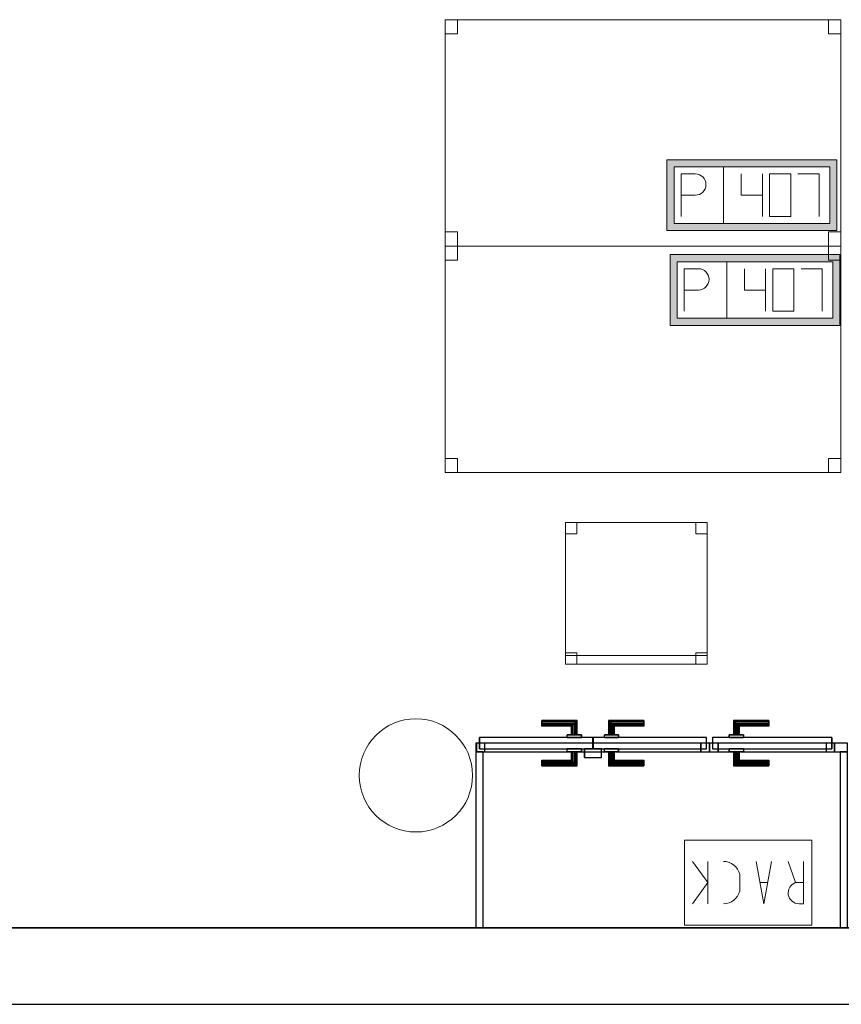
# Model space of a CAD drawing. Header units: metres. Extents: x 397.7 to 427.5, y 12.7 to 28.4.
# Tile 14 of 126: x 404.4 to 407.3, y 12.8 to 16.3. Entities that reach past the tile are written whole.
import ezdxf

# ---------------------------------------------------------------- set-up
doc = ezdxf.new("R2010")
doc.units = ezdxf.units.M
doc.layers.add('01_CARPINTERIA', color=5, linetype='Continuous', lineweight=25, true_color=0x0000ff)
doc.layers.add('01_SUELOS', color=7, linetype='Continuous', lineweight=25, true_color=0x007f00)
for name, color, linetype, lineweight in [('02_MOBILIARIO', 7, 'Continuous', 18), ('A-COLS-____-MCUT', 7, 'Continuous', 18), ('A-COLS-____-OTLN', 7, 'Continuous', 18), ('A-DETL-____-MBND', 7, 'Continuous', 18), ('A-DETL-GENF-OTLN', 7, 'Continuous', 18), ('A-GENM-____-OTLN', 7, 'Continuous', 18), ('A-WALL-____-MCUT', 7, 'Continuous', 25), ('A-WALL-____-OTLN', 7, 'Continuous', 25)]:
    doc.layers.add(name, color=color, linetype=linetype, lineweight=lineweight)

# ---------------------------------------------------------------- blocks, each defined once
blk = doc.blocks.new('Family - Mur P5-151247-08_TEL_P5')
at = {"layer": 'A-WALL-____-MCUT', "color": 253, "true_color": 0xaaaaaa}
for p, q in [((25.4725, 0.27), (0.0535, 0.27)), ((0, 0), (25.4166, 0))]:
    blk.add_line(p, q, dxfattribs=at)
at = {"layer": 'A-WALL-____-OTLN', "color": 253, "true_color": 0xaaaaaa}
for p, q in [((25.4725, 0.27), (0.0535, 0.27)), ((0, 0), (25.4166, 0))]:
    blk.add_line(p, q, dxfattribs=at)
at = {"layer": 'A-WALL-____-OTLN', "color": 253, "lineweight": 18, "true_color": 0xaaaaaa}
blk.add_line((0, 0), (25.4166, 0), dxfattribs=at)
blk = doc.blocks.new('Family - LONDR55-XX_ZZ-ARQ-CAA-M3D-Londres55-151267-08_TEL_P5')
at = {"layer": '01_CARPINTERIA', "color": 161, "true_color": 0xaaaaff}
for p, q in [((0.2308, 0.1087), (0.2308, 0.11)), ((0.2308, 0.11), (0.2308, 0.1087)), ((0.3558, 0.11), (0.2308, 0.11)), ((0.2308, 0.105), (0.2308, 0.1087)), ((0.2308, 0.1087), (0.2308, 0.105)), ((0.3545, 0.1087), (0.2308, 0.1087)), ((0.3545, 0.1087), (0.2308, 0.1087)), ((0.2308, 0.1), (0.2308, 0.105)), ((0.2308, 0.105), (0.2308, 0.1)), ((0.3508, 0.105), (0.2308, 0.105)), ((0.3508, 0.105), (0.2308, 0.105)), ((0.3508, 0.105), (0.3458, 0.1)), ((0.3458, 0.1), (0.3508, 0.105)), ((0.3545, 0.1087), (0.3508, 0.105)), ((0.3508, 0.105), (0.3545, 0.1087)), ((0.3508, 0.06), (0.3508, 0.105)), ((0.3508, 0.06), (0.3508, 0.105)), ((0.3558, 0.11), (0.3545, 0.1087)), ((0.3545, 0.1087), (0.3558, 0.11)), ((0.3545, 0.06), (0.3545, 0.1087)), ((0.3545, 0.06), (0.3545, 0.1087)), ((0.3558, 0.06), (0.3558, 0.11)), ((0.4682, 0.1087), (0.4668, 0.11)), ((0.4668, 0.11), (0.4668, 0.06)), ((0.4668, 0.11), (0.4682, 0.1087)), ((0.5918, 0.11), (0.4668, 0.11)), ((0.4718, 0.105), (0.4682, 0.1087)), ((0.4682, 0.1087), (0.4682, 0.06)), ((0.4682, 0.1087), (0.4682, 0.06)), ((0.4682, 0.1087), (0.4718, 0.105)), ((0.5918, 0.1087), (0.4682, 0.1087)), ((0.5918, 0.1087), (0.4682, 0.1087)), ((0.4768, 0.1), (0.4718, 0.105)), ((0.4718, 0.105), (0.4718, 0.06)), ((0.4718, 0.105), (0.4718, 0.06)), ((0.4718, 0.105), (0.4768, 0.1)), ((0.5918, 0.105), (0.4718, 0.105)), ((0.5918, 0.105), (0.4718, 0.105)), ((0.5918, 0.1087), (0.5918, 0.11)), ((0.5918, 0.11), (0.5918, 0.1087)), ((0.5918, 0.105), (0.5918, 0.1087)), ((0.5918, 0.1087), (0.5918, 0.105)), ((0.5918, 0.105), (0.5918, 0.1)), ((0.5918, 0.1), (0.5918, 0.105)), ((0.2308, 0.095), (0.2308, 0.1)), ((0.2308, 0.1), (0.2308, 0.095)), ((0.2308, 0.1), (0.3458, 0.1)), ((0.3458, 0.1), (0.2308, 0.1)), ((0.2308, 0.095), (0.2308, 0.0913)), ((0.2308, 0.0913), (0.2308, 0.095)), ((0.3408, 0.095), (0.2308, 0.095)), ((0.3408, 0.095), (0.2308, 0.095)), ((0.2308, 0.0913), (0.2308, 0.09)), ((0.2308, 0.09), (0.2308, 0.0913)), ((0.3372, 0.0913), (0.2308, 0.0913)), ((0.3372, 0.0913), (0.2308, 0.0913)), ((0.3358, 0.09), (0.2308, 0.09)), ((0.3358, 0.09), (0.3372, 0.0913)), ((0.3372, 0.0913), (0.3358, 0.09)), ((0.3358, 0.06), (0.3358, 0.09)), ((0.3372, 0.0913), (0.3408, 0.095)), ((0.3408, 0.095), (0.3372, 0.0913)), ((0.3372, 0.06), (0.3372, 0.0913)), ((0.3372, 0.06), (0.3372, 0.0913)), ((0.3408, 0.095), (0.3458, 0.1)), ((0.3458, 0.1), (0.3408, 0.095)), ((0.3408, 0.06), (0.3408, 0.095)), ((0.3408, 0.06), (0.3408, 0.095)), ((0.3458, 0.1), (0.3458, 0.06)), ((0.3458, 0.06), (0.3458, 0.1)), ((0.4768, 0.06), (0.4768, 0.1)), ((0.4768, 0.1), (0.4768, 0.06)), ((0.4768, 0.1), (0.4818, 0.095)), ((0.4818, 0.095), (0.4768, 0.1)), ((0.4768, 0.1), (0.5918, 0.1)), ((0.5918, 0.1), (0.4768, 0.1)), ((0.4818, 0.095), (0.4818, 0.06)), ((0.4818, 0.095), (0.4855, 0.0913)), ((0.4855, 0.0913), (0.4818, 0.095)), ((0.4818, 0.095), (0.4818, 0.06)), ((0.5918, 0.095), (0.4818, 0.095)), ((0.5918, 0.095), (0.4818, 0.095)), ((0.4855, 0.0913), (0.4855, 0.06)), ((0.4855, 0.0913), (0.4868, 0.09)), ((0.4868, 0.09), (0.4855, 0.0913)), ((0.4855, 0.0913), (0.4855, 0.06)), ((0.5918, 0.0913), (0.4855, 0.0913)), ((0.5918, 0.0913), (0.4855, 0.0913)), ((0.4868, 0.09), (0.4868, 0.06)), ((0.5918, 0.09), (0.4868, 0.09)), ((0.5918, 0.1), (0.5918, 0.095)), ((0.5918, 0.095), (0.5918, 0.1)), ((0.5918, 0.095), (0.5918, 0.0913)), ((0.5918, 0.0913), (0.5918, 0.095)), ((0.5918, 0.0913), (0.5918, 0.09)), ((0.5918, 0.09), (0.5918, 0.0913)), ((0.4108, 0.05), (0.01, 0.05)), ((0.01, 0.05), (0.01, 0.01)), ((0.4108, 0.05), (0.01, 0.05)), ((0.01, 0.01), (0.01, 0.05)), ((0.3708, 0.06), (0.3208, 0.06)), ((0.3208, 0.06), (0.3708, 0.06)), ((0.3208, 0.05), (0.3208, 0.06)), ((0.3208, 0.05), (0.3208, 0.06)), ((0.3708, 0.05), (0.3208, 0.05)), ((0.3208, 0.05), (0.3708, 0.05)), ((0.3372, 0.06), (0.3358, 0.06)), ((0.3358, 0.06), (0.3372, 0.06)), ((0.3408, 0.06), (0.3372, 0.06)), ((0.3372, 0.06), (0.3408, 0.06)), ((0.3458, 0.06), (0.3408, 0.06)), ((0.3408, 0.06), (0.3458, 0.06)), ((0.3508, 0.06), (0.3458, 0.06)), ((0.3458, 0.06), (0.3508, 0.06)), ((0.3508, 0.06), (0.3545, 0.06)), ((0.3545, 0.06), (0.3508, 0.06)), ((0.3545, 0.06), (0.3558, 0.06)), ((0.3558, 0.06), (0.3545, 0.06)), ((0.3708, 0.05), (0.3708, 0.06)), ((0.3708, 0.06), (0.3708, 0.05)), ((0.4108, 0.01), (0.4108, 0.05)), ((0.4108, 0.01), (0.4108, 0.05)), ((0.8127, 0.05), (0.4118, 0.05)), ((0.4118, 0.05), (0.4118, 0.01)), ((0.8127, 0.05), (0.4118, 0.05)), ((0.4118, 0.01), (0.4118, 0.05)), ((0.5018, 0.06), (0.4518, 0.06)), ((0.4518, 0.06), (0.5018, 0.06)), ((0.4518, 0.05), (0.4518, 0.06)), ((0.4518, 0.05), (0.4518, 0.06)), ((0.5018, 0.05), (0.4518, 0.05)), ((0.4518, 0.05), (0.5018, 0.05)), ((0.4682, 0.06), (0.4668, 0.06)), ((0.4668, 0.06), (0.4682, 0.06)), ((0.4718, 0.06), (0.4682, 0.06)), ((0.4682, 0.06), (0.4718, 0.06)), ((0.4768, 0.06), (0.4718, 0.06)), ((0.4718, 0.06), (0.4768, 0.06)), ((0.4818, 0.06), (0.4768, 0.06)), ((0.4768, 0.06), (0.4818, 0.06)), ((0.4818, 0.06), (0.4855, 0.06)), ((0.4855, 0.06), (0.4818, 0.06)), ((0.4855, 0.06), (0.4868, 0.06)), ((0.4868, 0.06), (0.4855, 0.06)), ((0.5018, 0.05), (0.5018, 0.06)), ((0.5018, 0.06), (0.5018, 0.05)), ((0.8127, 0.01), (0.8127, 0.05)), ((0.8127, 0.01), (0.8127, 0.05)), ((0.03, 0.03), (0, 0.03)), ((0, 0.03), (0, 0)), ((0.03, 0.03), (0, 0.03)), ((0, 0), (0, 0.03)), ((0, 0), (0.03, 0)), ((0, 0), (0.03, 0)), ((0.01, 0.01), (0.4108, 0.01)), ((0.01, 0.01), (0.4108, 0.01)), ((0.03, 0), (0.03, 0.03)), ((0.03, 0), (0.03, 0.03)), ((0.3208, 0.01), (0.3708, 0.01)), ((0.3708, 0.01), (0.3208, 0.01)), ((0.3208, 0), (0.3208, 0.01)), ((0.3208, 0), (0.3208, 0.01)), ((0.3208, 0), (0.3708, 0)), ((0.3708, 0), (0.3208, 0)), ((0.3372, 0), (0.3358, 0)), ((0.3358, 0), (0.3372, 0)), ((0.3358, -0.03), (0.3358, 0)), ((0.3408, 0), (0.3372, 0)), ((0.3372, 0), (0.3408, 0)), ((0.3372, -0.0313), (0.3372, 0)), ((0.3372, -0.0313), (0.3372, 0)), ((0.3408, 0), (0.3458, 0)), ((0.3458, 0), (0.3408, 0)), ((0.3408, -0.035), (0.3408, 0)), ((0.3458, 0), (0.3508, 0)), ((0.3508, 0), (0.3458, 0)), ((0.3458, 0), (0.3458, -0.04)), ((0.3458, -0.04), (0.3458, 0)), ((0.3508, 0), (0.3545, 0)), ((0.3545, 0), (0.3508, 0)), ((0.3508, -0.045), (0.3508, 0)), ((0.3545, 0), (0.3558, 0)), ((0.3558, 0), (0.3545, 0)), ((0.3545, -0.0487), (0.3545, 0)), ((0.3708, 0), (0.3708, 0.01)), ((0.3708, 0.01), (0.3708, 0)), ((0.4418, 0.01), (0.3818, 0.01)), ((0.3818, 0.01), (0.3818, -0.02)), ((0.4418, 0.01), (0.3818, 0.01)), ((0.3818, -0.02), (0.3818, 0.01)), ((0.4118, 0.01), (0.8127, 0.01)), ((0.4118, 0.01), (0.8127, 0.01)), ((0.4418, -0.02), (0.4418, 0.01)), ((0.4418, -0.02), (0.4418, 0.01)), ((0.4518, 0.01), (0.5018, 0.01)), ((0.5018, 0.01), (0.4518, 0.01)), ((0.4518, 0), (0.4518, 0.01)), ((0.4518, 0), (0.4518, 0.01)), ((0.4518, 0), (0.5018, 0)), ((0.5018, 0), (0.4518, 0)), ((0.4682, 0), (0.4668, 0)), ((0.4668, 0), (0.4682, 0)), ((0.4668, 0), (0.4668, -0.05)), ((0.4718, 0), (0.4682, 0)), ((0.4682, 0), (0.4718, 0)), ((0.4682, 0), (0.4682, -0.0487)), ((0.4718, 0), (0.4768, 0)), ((0.4768, 0), (0.4718, 0)), ((0.4718, 0), (0.4718, -0.045)), ((0.4768, 0), (0.4818, 0)), ((0.4818, 0), (0.4768, 0)), ((0.4768, -0.04), (0.4768, 0)), ((0.4768, 0), (0.4768, -0.04)), ((0.4818, 0), (0.4855, 0)), ((0.4855, 0), (0.4818, 0)), ((0.4855, 0), (0.4868, 0)), ((0.4868, 0), (0.4855, 0)), ((0.4855, 0), (0.4855, -0.0313)), ((0.5018, 0), (0.5018, 0.01)), ((0.5018, 0.01), (0.5018, 0)), ((0.8227, 0.03), (0.7927, 0.03)), ((0.7927, 0.03), (0.7927, 0)), ((0.8227, 0.03), (0.7927, 0.03)), ((0.7927, 0), (0.7927, 0.03)), ((0.7927, 0), (0.8227, 0)), ((0.7927, 0), (0.8227, 0)), ((0.8227, 0), (0.8227, 0.03)), ((0.8227, 0), (0.8227, 0.03)), ((0.2308, -0.0313), (0.2308, -0.03)), ((0.2308, -0.03), (0.2308, -0.0313)), ((0.2308, -0.03), (0.3358, -0.03)), ((0.2308, -0.035), (0.2308, -0.0313)), ((0.2308, -0.0313), (0.2308, -0.035)), ((0.2308, -0.0313), (0.3372, -0.0313)), ((0.2308, -0.0313), (0.3372, -0.0313)), ((0.3372, -0.0313), (0.3358, -0.03)), ((0.3358, -0.03), (0.3372, -0.0313)), ((0.3408, -0.035), (0.3372, -0.0313)), ((0.3372, -0.0313), (0.3408, -0.035)), ((0.3408, -0.035), (0.3408, 0)), ((0.3508, -0.045), (0.3508, 0)), ((0.3545, -0.0487), (0.3545, 0)), ((0.3558, -0.05), (0.3558, 0)), ((0.3818, -0.02), (0.4418, -0.02)), ((0.3818, -0.02), (0.4418, -0.02)), ((0.4682, 0), (0.4682, -0.0487)), ((0.4718, 0), (0.4718, -0.045)), ((0.4818, 0), (0.4818, -0.035)), ((0.4818, 0), (0.4818, -0.035)), ((0.4855, -0.0313), (0.4818, -0.035)), ((0.4818, -0.035), (0.4855, -0.0313)), ((0.4855, 0), (0.4855, -0.0313)), ((0.4868, -0.03), (0.4855, -0.0313)), ((0.4855, -0.0313), (0.4868, -0.03)), ((0.4855, -0.0313), (0.5918, -0.0313)), ((0.4855, -0.0313), (0.5918, -0.0313)), ((0.4868, 0), (0.4868, -0.03)), ((0.4868, -0.03), (0.5918, -0.03)), ((0.5918, -0.0313), (0.5918, -0.03)), ((0.5918, -0.03), (0.5918, -0.0313)), ((0.5918, -0.035), (0.5918, -0.0313)), ((0.5918, -0.0313), (0.5918, -0.035)), ((0.2308, -0.04), (0.2308, -0.035)), ((0.2308, -0.035), (0.2308, -0.04)), ((0.2308, -0.035), (0.3408, -0.035)), ((0.2308, -0.035), (0.3408, -0.035)), ((0.2308, -0.045), (0.2308, -0.04)), ((0.2308, -0.04), (0.2308, -0.045)), ((0.3458, -0.04), (0.2308, -0.04)), ((0.2308, -0.04), (0.3458, -0.04)), ((0.2308, -0.045), (0.2308, -0.0487)), ((0.2308, -0.0487), (0.2308, -0.045)), ((0.2308, -0.045), (0.3508, -0.045)), ((0.2308, -0.045), (0.3508, -0.045)), ((0.2308, -0.0487), (0.2308, -0.05)), ((0.2308, -0.05), (0.2308, -0.0487)), ((0.2308, -0.0487), (0.3545, -0.0487)), ((0.2308, -0.0487), (0.3545, -0.0487)), ((0.2308, -0.05), (0.3558, -0.05)), ((0.3458, -0.04), (0.3408, -0.035)), ((0.3408, -0.035), (0.3458, -0.04)), ((0.3458, -0.04), (0.3508, -0.045)), ((0.3508, -0.045), (0.3458, -0.04)), ((0.3508, -0.045), (0.3545, -0.0487)), ((0.3545, -0.0487), (0.3508, -0.045)), ((0.3545, -0.0487), (0.3558, -0.05)), ((0.3558, -0.05), (0.3545, -0.0487)), ((0.4668, -0.05), (0.4682, -0.0487)), ((0.4682, -0.0487), (0.4668, -0.05)), ((0.4668, -0.05), (0.5918, -0.05)), ((0.4682, -0.0487), (0.4718, -0.045)), ((0.4718, -0.045), (0.4682, -0.0487)), ((0.4682, -0.0487), (0.5918, -0.0487)), ((0.4682, -0.0487), (0.5918, -0.0487)), ((0.4718, -0.045), (0.4768, -0.04)), ((0.4768, -0.04), (0.4718, -0.045)), ((0.4718, -0.045), (0.5918, -0.045)), ((0.4718, -0.045), (0.5918, -0.045)), ((0.4818, -0.035), (0.4768, -0.04)), ((0.4768, -0.04), (0.4818, -0.035)), ((0.5918, -0.04), (0.4768, -0.04)), ((0.4768, -0.04), (0.5918, -0.04)), ((0.4818, -0.035), (0.5918, -0.035)), ((0.4818, -0.035), (0.5918, -0.035)), ((0.5918, -0.035), (0.5918, -0.04)), ((0.5918, -0.04), (0.5918, -0.035)), ((0.5918, -0.04), (0.5918, -0.045)), ((0.5918, -0.045), (0.5918, -0.04)), ((0.5918, -0.045), (0.5918, -0.0487)), ((0.5918, -0.0487), (0.5918, -0.045)), ((0.5918, -0.0487), (0.5918, -0.05)), ((0.5918, -0.05), (0.5918, -0.0487))]:
    blk.add_line(p, q, dxfattribs=at)
blk = doc.blocks.new('Family - Porta PA-151268-08_TEL_P5')
blk.add_blockref('Family - LONDR55-XX_ZZ-ARQ-CAA-M3D-Londres55-151267-08_TEL_P5', (0, 0))
blk = doc.blocks.new('Family - Evans PA-151382-08_TEL_P5')
at = {"layer": 'A-WALL-____-MCUT', "color": 253, "true_color": 0xaaaaaa}
for p, q in [((0.0453, 0.03), (0, 0.03)), ((0, 0.03), (0, 0)), ((0, 0), (0.0453, 0)), ((0.0453, 0), (0.0453, 0.03)), ((0.4872, 0.03), (0.4872, 0)), ((0.4878, 0.03), (0.4872, 0.03)), ((0.4872, 0), (0.4878, 0)), ((0.4878, 0), (0.4878, 0.03)), ((1.3105, 0.03), (1.3105, 0)), ((1.3123, 0.03), (1.3105, 0.03)), ((1.3105, 0), (1.3123, 0)), ((1.3123, 0), (1.3123, 0.03))]:
    blk.add_line(p, q, dxfattribs=at)
at = {"layer": 'A-WALL-____-OTLN', "color": 253, "true_color": 0xaaaaaa}
for p, q in [((1.3123, 0.03), (0, 0.03)), ((0, 0.03), (0, 0)), ((0, 0), (1.3123, 0)), ((0.0453, 0), (0.0453, 0.03)), ((0.4872, 0.03), (0.0453, 0.03)), ((0.0453, 0), (0.4872, 0)), ((0.4872, 0), (0.4872, 0.03)), ((0.4878, 0), (0.4878, 0.03)), ((1.3105, 0.03), (0.4878, 0.03)), ((0.4878, 0), (1.3105, 0)), ((1.3105, 0), (1.3105, 0.03)), ((1.3123, 0), (1.3123, 0.03))]:
    blk.add_line(p, q, dxfattribs=at)
at = {"layer": 'A-WALL-____-OTLN', "color": 253, "lineweight": 18, "true_color": 0xaaaaaa}
blk.add_line((0, 0), (1.3123, 0), dxfattribs=at)
blk = doc.blocks.new('Family - Vano de puerta PA-151384-08_TEL_P5')
at = {"layer": 'A-GENM-____-OTLN', "color": 253, "true_color": 0xaaaaaa}
for p, q in [((406.8738, 13.7631), (406.0511, 13.7631)), ((406.0511, 13.7631), (406.0511, 13.7331)), ((406.0511, 13.7631), (406.8738, 13.7631)), ((406.0511, 13.7331), (406.0511, 13.7631)), ((406.8738, 13.7331), (406.8738, 13.7631)), ((406.8738, 13.7331), (406.8738, 13.7631)), ((406.0511, 13.7331), (406.8738, 13.7331)), ((406.8738, 13.7331), (406.0511, 13.7331))]:
    blk.add_line(p, q, dxfattribs=at)
blk = doc.blocks.new('Family - Vano de puerta PA-151386-08_TEL_P5')
at = {"layer": 'A-GENM-____-OTLN', "color": 253, "true_color": 0xaaaaaa}
for p, q in [((407.3163, 13.7631), (406.8744, 13.7631)), ((406.8744, 13.7631), (406.8744, 13.7331)), ((406.8744, 13.7631), (407.3163, 13.7631)), ((406.8744, 13.7331), (406.8744, 13.7631)), ((407.3163, 13.7331), (407.3163, 13.7631)), ((407.3163, 13.7331), (407.3163, 13.7631)), ((406.8744, 13.7331), (407.3163, 13.7331)), ((407.3163, 13.7331), (406.8744, 13.7331))]:
    blk.add_line(p, q, dxfattribs=at)
blk = doc.blocks.new('Family - Cadira d_Oficina_P5-151408-08_TEL_P5')
at = {"layer": 'A-DETL-____-MBND', "color": 253, "true_color": 0xaaaaaa}
for p, q in [((0, 0), (0, 0.5)), ((0, 0.5), (0.5, 0.5)), ((0, 0.5), (0, 0)), ((0.5, 0.5), (0, 0.5)), ((0, 0.5), (0.04, 0.5)), ((0, 0.46), (0, 0.5)), ((0.04, 0.5), (0, 0.5)), ((0, 0.5), (0, 0.46)), ((0.04, 0.5), (0.04, 0.46)), ((0.04, 0.46), (0.04, 0.5)), ((0.46, 0.5), (0.5, 0.5)), ((0.46, 0.46), (0.46, 0.5)), ((0.5, 0.5), (0.46, 0.5)), ((0.46, 0.5), (0.46, 0.46)), ((0.5, 0.5), (0.5, 0.46)), ((0.5, 0.46), (0.5, 0.5)), ((0.5, 0.5), (0.5, 0)), ((0.5, 0), (0.5, 0.5)), ((0.04, 0.46), (0, 0.46)), ((0, 0.46), (0.04, 0.46)), ((0.5, 0.46), (0.46, 0.46)), ((0.46, 0.46), (0.5, 0.46)), ((0, 0.04), (0.04, 0.04)), ((0, 0), (0, 0.04)), ((0.04, 0.04), (0, 0.04)), ((0, 0.04), (0, 0)), ((0.04, 0.04), (0.04, 0)), ((0.04, 0), (0.04, 0.04)), ((0.46, 0.04), (0.5, 0.04)), ((0.46, 0), (0.46, 0.04)), ((0.5, 0.04), (0.46, 0.04)), ((0.46, 0.04), (0.46, 0)), ((0.5, 0.04), (0.5, 0)), ((0.5, 0), (0.5, 0.04)), ((0, 0.03), (0.5, 0.03)), ((0, 0), (0, 0.03)), ((0.5, 0.03), (0, 0.03)), ((0, 0.03), (0, 0)), ((0.04, 0), (0, 0)), ((0, 0), (0.04, 0)), ((0.5, 0), (0, 0)), ((0, 0), (0.5, 0)), ((0.5, 0), (0, 0)), ((0, 0), (0.5, 0)), ((0.46, 0), (0.5, 0)), ((0.5, 0.03), (0.5, 0)), ((0.5, 0), (0.5, 0.03)), ((0.5, 0), (0.46, 0))]:
    blk.add_line(p, q, dxfattribs=at)
blk = doc.blocks.new('Family - Taula 140X80_P5-151414-08_TEL_P5')
at = {"layer": 'A-DETL-____-MBND', "color": 253, "true_color": 0xaaaaaa}
for p, q in [((0, 0.8001), (1.3973, 0.8001)), ((0, 0), (0, 0.8001)), ((1.3973, 0.8001), (0, 0.8001)), ((0, 0.8001), (0, 0)), ((0, 0.8001), (0.0437, 0.8001)), ((0, 0.7501), (0, 0.8001)), ((0.0437, 0.8001), (0, 0.8001)), ((0, 0.8001), (0, 0.7501)), ((0.0437, 0.8001), (0.0437, 0.7501)), ((0.0437, 0.7501), (0.0437, 0.8001)), ((1.3536, 0.8001), (1.3973, 0.8001)), ((1.3536, 0.7501), (1.3536, 0.8001)), ((1.3973, 0.8001), (1.3536, 0.8001)), ((1.3536, 0.8001), (1.3536, 0.7501)), ((1.3973, 0.8001), (1.3973, 0.7501)), ((1.3973, 0.7501), (1.3973, 0.8001)), ((1.3973, 0.8001), (1.3973, 0)), ((1.3973, 0), (1.3973, 0.8001)), ((0.0437, 0.7501), (0, 0.7501)), ((0, 0.7501), (0.0437, 0.7501)), ((1.3973, 0.7501), (1.3536, 0.7501)), ((1.3536, 0.7501), (1.3973, 0.7501)), ((0, 0.05), (0.0437, 0.05)), ((0, 0), (0, 0.05)), ((0.0437, 0.05), (0, 0.05)), ((0, 0.05), (0, 0)), ((0.0437, 0.05), (0.0437, 0)), ((0.0437, 0), (0.0437, 0.05)), ((1.3536, 0.05), (1.3973, 0.05)), ((1.3536, 0), (1.3536, 0.05)), ((1.3973, 0.05), (1.3536, 0.05)), ((1.3536, 0.05), (1.3536, 0)), ((1.3973, 0.05), (1.3973, 0)), ((1.3973, 0), (1.3973, 0.05)), ((0.0437, 0), (0, 0)), ((0, 0), (0.0437, 0)), ((0, 0), (1.3973, 0)), ((1.3973, 0), (1.3536, 0)), ((1.3536, 0), (1.3973, 0)), ((1.3973, 0), (0, 0))]:
    blk.add_line(p, q, dxfattribs=at)
blk = doc.blocks.new('Family - Taula 140X80_P5-151506-08_TEL_P5')
at = {"layer": 'A-DETL-____-MBND', "color": 253, "true_color": 0xaaaaaa}
for p, q in [((0, 0.7501), (0, 0.8001)), ((0, 0.8001), (0.0437, 0.8001)), ((0.0437, 0.8001), (0, 0.8001)), ((0, 0.8001), (0, 0.7501)), ((0, 0), (0, 0.8001)), ((0, 0.8001), (1.3973, 0.8001)), ((1.3973, 0.8001), (0, 0.8001)), ((0, 0.8001), (0, 0)), ((0.0437, 0.8001), (0.0437, 0.7501)), ((0.0437, 0.7501), (0.0437, 0.8001)), ((1.3536, 0.7501), (1.3536, 0.8001)), ((1.3536, 0.8001), (1.3973, 0.8001)), ((1.3973, 0.8001), (1.3536, 0.8001)), ((1.3536, 0.8001), (1.3536, 0.7501)), ((1.3973, 0.8001), (1.3973, 0)), ((1.3973, 0), (1.3973, 0.8001)), ((1.3973, 0.8001), (1.3973, 0.7501)), ((1.3973, 0.7501), (1.3973, 0.8001)), ((0.0437, 0.7501), (0, 0.7501)), ((0, 0.7501), (0.0437, 0.7501)), ((1.3973, 0.7501), (1.3536, 0.7501)), ((1.3536, 0.7501), (1.3973, 0.7501)), ((0, 0), (0, 0.05)), ((0, 0.05), (0.0437, 0.05)), ((0.0437, 0.05), (0, 0.05)), ((0, 0.05), (0, 0)), ((0.0437, 0.05), (0.0437, 0)), ((0.0437, 0), (0.0437, 0.05)), ((1.3536, 0), (1.3536, 0.05)), ((1.3536, 0.05), (1.3973, 0.05)), ((1.3973, 0.05), (1.3536, 0.05)), ((1.3536, 0.05), (1.3536, 0)), ((1.3973, 0.05), (1.3973, 0)), ((1.3973, 0), (1.3973, 0.05)), ((0.0437, 0), (0, 0)), ((0, 0), (0.0437, 0)), ((1.3973, 0), (0, 0)), ((0, 0), (1.3973, 0)), ((1.3973, 0), (1.3536, 0)), ((1.3536, 0), (1.3973, 0))]:
    blk.add_line(p, q, dxfattribs=at)
blk = doc.blocks.new('Family - Evans PA-151620-08_TEL_P5')
at = {"layer": 'A-WALL-____-MCUT', "color": 253, "true_color": 0xaaaaaa}
for p, q in [((0.6225, 0.025), (0, 0.025)), ((0, 0.025), (0, 0)), ((0, 0), (0.6225, 0)), ((0.6225, 0), (0.6225, 0.025))]:
    blk.add_line(p, q, dxfattribs=at)
at = {"layer": 'A-WALL-____-OTLN', "color": 253, "true_color": 0xaaaaaa}
for p, q in [((0.6225, 0.025), (0, 0.025)), ((0, 0.025), (0, 0)), ((0, 0), (0.6225, 0)), ((0.6225, 0), (0.6225, 0.025))]:
    blk.add_line(p, q, dxfattribs=at)
at = {"layer": 'A-WALL-____-OTLN', "color": 253, "lineweight": 18, "true_color": 0xaaaaaa}
blk.add_line((0, 0), (0.6225, 0), dxfattribs=at)
blk = doc.blocks.new('Family - LONDR55-XX_ZZ-ARQ-CAA-M3D-Londres55-151687-08_TEL_P5')
at = {"layer": '01_CARPINTERIA', "color": 161, "true_color": 0xaaaaff}
for p, q in [((0.0863, 0.1087), (0.085, 0.11)), ((0.085, 0.11), (0.085, 0.06)), ((0.085, 0.11), (0.0863, 0.1087)), ((0.21, 0.11), (0.085, 0.11)), ((0.09, 0.105), (0.0863, 0.1087)), ((0.0863, 0.1087), (0.0863, 0.06)), ((0.0863, 0.1087), (0.0863, 0.06)), ((0.0863, 0.1087), (0.09, 0.105)), ((0.21, 0.1087), (0.0863, 0.1087)), ((0.21, 0.1087), (0.0863, 0.1087)), ((0.095, 0.1), (0.09, 0.105)), ((0.09, 0.105), (0.09, 0.06)), ((0.09, 0.105), (0.09, 0.06)), ((0.09, 0.105), (0.095, 0.1)), ((0.21, 0.105), (0.09, 0.105)), ((0.21, 0.105), (0.09, 0.105)), ((0.21, 0.1087), (0.21, 0.11)), ((0.21, 0.11), (0.21, 0.1087)), ((0.21, 0.105), (0.21, 0.1087)), ((0.21, 0.1087), (0.21, 0.105)), ((0.21, 0.105), (0.21, 0.1)), ((0.21, 0.1), (0.21, 0.105)), ((0.095, 0.06), (0.095, 0.1)), ((0.095, 0.1), (0.095, 0.06)), ((0.095, 0.1), (0.1, 0.095)), ((0.1, 0.095), (0.095, 0.1)), ((0.095, 0.1), (0.21, 0.1)), ((0.21, 0.1), (0.095, 0.1)), ((0.1, 0.095), (0.1, 0.06)), ((0.1, 0.095), (0.1037, 0.0913)), ((0.1037, 0.0913), (0.1, 0.095)), ((0.1, 0.095), (0.1, 0.06)), ((0.21, 0.095), (0.1, 0.095)), ((0.21, 0.095), (0.1, 0.095)), ((0.1037, 0.0913), (0.1037, 0.06)), ((0.1037, 0.0913), (0.105, 0.09)), ((0.105, 0.09), (0.1037, 0.0913)), ((0.1037, 0.0913), (0.1037, 0.06)), ((0.21, 0.0913), (0.1037, 0.0913)), ((0.21, 0.0913), (0.1037, 0.0913)), ((0.105, 0.09), (0.105, 0.06)), ((0.21, 0.09), (0.105, 0.09)), ((0.21, 0.1), (0.21, 0.095)), ((0.21, 0.095), (0.21, 0.1)), ((0.21, 0.095), (0.21, 0.0913)), ((0.21, 0.0913), (0.21, 0.095)), ((0.21, 0.0913), (0.21, 0.09)), ((0.21, 0.09), (0.21, 0.0913)), ((0.4319, 0.05), (0.01, 0.05)), ((0.01, 0.05), (0.01, 0.01)), ((0.4319, 0.05), (0.01, 0.05)), ((0.01, 0.05), (0.01, 0.01)), ((0.12, 0.06), (0.07, 0.06)), ((0.07, 0.06), (0.12, 0.06)), ((0.07, 0.06), (0.07, 0.05)), ((0.07, 0.05), (0.07, 0.06)), ((0.12, 0.05), (0.07, 0.05)), ((0.07, 0.05), (0.12, 0.05)), ((0.0863, 0.06), (0.085, 0.06)), ((0.085, 0.06), (0.0863, 0.06)), ((0.09, 0.06), (0.0863, 0.06)), ((0.0863, 0.06), (0.09, 0.06)), ((0.095, 0.06), (0.09, 0.06)), ((0.09, 0.06), (0.095, 0.06)), ((0.1, 0.06), (0.095, 0.06)), ((0.095, 0.06), (0.1, 0.06)), ((0.1, 0.06), (0.1037, 0.06)), ((0.1037, 0.06), (0.1, 0.06)), ((0.1037, 0.06), (0.105, 0.06)), ((0.105, 0.06), (0.1037, 0.06)), ((0.12, 0.06), (0.12, 0.05)), ((0.12, 0.06), (0.12, 0.05)), ((0.4319, 0.01), (0.4319, 0.05)), ((0.4319, 0.05), (0.4319, 0.01)), ((0.03, 0.03), (0, 0.03)), ((0, 0.03), (0, 0)), ((0.03, 0.03), (0, 0.03)), ((0, 0.03), (0, 0)), ((0, 0), (0.03, 0)), ((0, 0), (0.03, 0)), ((0.01, 0.01), (0.4319, 0.01)), ((0.01, 0.01), (0.4319, 0.01)), ((0.03, 0), (0.03, 0.03)), ((0.03, 0.03), (0.03, 0)), ((0.07, 0.01), (0.12, 0.01)), ((0.12, 0.01), (0.07, 0.01)), ((0.07, 0.01), (0.07, 0)), ((0.07, 0), (0.07, 0.01)), ((0.07, 0), (0.12, 0)), ((0.12, 0), (0.07, 0)), ((0.0863, 0), (0.085, 0)), ((0.085, 0), (0.0863, 0)), ((0.085, 0), (0.085, -0.05)), ((0.09, 0), (0.0863, 0)), ((0.0863, 0), (0.09, 0)), ((0.0863, 0), (0.0863, -0.0487)), ((0.09, 0), (0.095, 0)), ((0.095, 0), (0.09, 0)), ((0.09, 0), (0.09, -0.045)), ((0.09, 0), (0.09, -0.045)), ((0.095, 0), (0.1, 0)), ((0.1, 0), (0.095, 0)), ((0.095, -0.04), (0.095, 0)), ((0.095, 0), (0.095, -0.04)), ((0.1, 0), (0.1037, 0)), ((0.1037, 0), (0.1, 0)), ((0.1, 0), (0.1, -0.035)), ((0.1037, 0), (0.105, 0)), ((0.105, 0), (0.1037, 0)), ((0.1037, 0), (0.1037, -0.0313)), ((0.105, 0), (0.105, -0.03)), ((0.12, 0.01), (0.12, 0)), ((0.12, 0.01), (0.12, 0)), ((0.4419, 0.03), (0.4119, 0.03)), ((0.4119, 0.03), (0.4119, 0)), ((0.4419, 0.03), (0.4119, 0.03)), ((0.4119, 0.03), (0.4119, 0)), ((0.4119, 0), (0.4419, 0)), ((0.4119, 0), (0.4419, 0)), ((0.4419, 0), (0.4419, 0.03)), ((0.4419, 0.03), (0.4419, 0)), ((0.0863, 0), (0.0863, -0.0487)), ((0.1, 0), (0.1, -0.035)), ((0.1037, -0.0313), (0.1, -0.035)), ((0.1, -0.035), (0.1037, -0.0313)), ((0.1037, 0), (0.1037, -0.0313)), ((0.105, -0.03), (0.1037, -0.0313)), ((0.1037, -0.0313), (0.105, -0.03)), ((0.1037, -0.0313), (0.21, -0.0313)), ((0.1037, -0.0313), (0.21, -0.0313)), ((0.105, -0.03), (0.21, -0.03)), ((0.21, -0.0313), (0.21, -0.03)), ((0.21, -0.03), (0.21, -0.0313)), ((0.21, -0.035), (0.21, -0.0313)), ((0.21, -0.0313), (0.21, -0.035)), ((0.085, -0.05), (0.0863, -0.0487)), ((0.0863, -0.0487), (0.085, -0.05)), ((0.085, -0.05), (0.21, -0.05)), ((0.0863, -0.0487), (0.09, -0.045)), ((0.09, -0.045), (0.0863, -0.0487)), ((0.0863, -0.0487), (0.21, -0.0487)), ((0.0863, -0.0487), (0.21, -0.0487)), ((0.09, -0.045), (0.095, -0.04)), ((0.095, -0.04), (0.09, -0.045)), ((0.09, -0.045), (0.21, -0.045)), ((0.09, -0.045), (0.21, -0.045)), ((0.1, -0.035), (0.095, -0.04)), ((0.095, -0.04), (0.1, -0.035)), ((0.21, -0.04), (0.095, -0.04)), ((0.095, -0.04), (0.21, -0.04)), ((0.1, -0.035), (0.21, -0.035)), ((0.1, -0.035), (0.21, -0.035)), ((0.21, -0.035), (0.21, -0.04)), ((0.21, -0.04), (0.21, -0.035)), ((0.21, -0.04), (0.21, -0.045)), ((0.21, -0.045), (0.21, -0.04)), ((0.21, -0.045), (0.21, -0.0487)), ((0.21, -0.0487), (0.21, -0.045)), ((0.21, -0.0487), (0.21, -0.05)), ((0.21, -0.05), (0.21, -0.0487))]:
    blk.add_line(p, q, dxfattribs=at)
blk = doc.blocks.new('Family - Porta P4-151688-08_TEL_P5')
blk.add_blockref('Family - LONDR55-XX_ZZ-ARQ-CAA-M3D-Londres55-151687-08_TEL_P5', (0, 0))
blk = doc.blocks.new('Family - Paviment P5-151720-08_TEL_P5')
at = {"layer": '01_SUELOS', "color": 9, "true_color": 0xaad4aa}
for p, q in [((0, 0), (25.4182, 0)), ((25.4182, 0), (0, 0))]:
    blk.add_line(p, q, dxfattribs=at)
blk = doc.blocks.new('Family - Evans PA-151809-08_TEL_P5')
at = {"layer": 'A-WALL-____-MCUT', "color": 253, "true_color": 0xaaaaaa}
for p, q in [((0.6225, 0.025), (0, 0.025)), ((0, 0.025), (0, 0)), ((0, 0), (0.6225, 0)), ((0.6225, 0), (0.6225, 0.025))]:
    blk.add_line(p, q, dxfattribs=at)
at = {"layer": 'A-WALL-____-OTLN', "color": 253, "true_color": 0xaaaaaa}
for p, q in [((0.6225, 0.025), (0, 0.025)), ((0, 0.025), (0, 0)), ((0, 0), (0.6225, 0)), ((0.6225, 0), (0.6225, 0.025))]:
    blk.add_line(p, q, dxfattribs=at)
at = {"layer": 'A-WALL-____-OTLN', "color": 253, "lineweight": 18, "true_color": 0xaaaaaa}
blk.add_line((0, 0), (0.6225, 0), dxfattribs=at)
blk = doc.blocks.new('Family - Pilar P5-151857-08_TEL_P5')
at = {"layer": 'A-COLS-____-MCUT', "color": 253, "true_color": 0xaaaaaa}
for start, end in [(360, 180), (180, 360)]:
    blk.add_arc((0.2, 0.2), 0.2, start, end, dxfattribs=at)
at = {"layer": 'A-COLS-____-OTLN', "color": 253, "true_color": 0xaaaaaa}
for start, end in [(360, 180), (180, 360)]:
    blk.add_arc((0.2, 0.2), 0.2, start, end, dxfattribs=at)
blk = doc.blocks.new('LONDR55-XX_ZZ-ARQ-CAA-M3D-Londres55_ifc-1-08_TEL_P5')
at = {"layer": '01_CARPINTERIA', "color": 253, "lineweight": 18, "true_color": 0xaaaaaa}
for name, p in [('Family - Porta PA-151268-08_TEL_P5', (406.0511, 13.7331)), ('Family - Porta P4-151688-08_TEL_P5', (406.8744, 13.7331))]:
    blk.add_blockref(name, p, dxfattribs=at)
at = {"layer": '01_SUELOS', "color": 253, "lineweight": 18, "true_color": 0xaaaaaa}
blk.add_blockref('Family - Paviment P5-151720-08_TEL_P5', (398.2952, 13.1106), dxfattribs=at)
at = {"layer": '02_MOBILIARIO', "color": 253, "lineweight": 18, "true_color": 0xaaaaaa}
for name, p in [('Family - Taula 140X80_P5-151414-08_TEL_P5', (405.9408, 15.5193)), ('Family - Taula 140X80_P5-151506-08_TEL_P5', (405.9408, 14.7192)), ('Family - Cadira d_Oficina_P5-151408-08_TEL_P5', (406.3659, 14.0426))]:
    blk.add_blockref(name, p, dxfattribs=at)
at = {"layer": 'A-COLS-____-OTLN', "color": 253, "lineweight": 18, "true_color": 0xaaaaaa}
blk.add_blockref('Family - Pilar P5-151857-08_TEL_P5', (405.637, 13.4495), dxfattribs=at)
at = {"layer": 'A-GENM-____-OTLN', "color": 253, "lineweight": 18, "true_color": 0xaaaaaa}
for name in ['Family - Vano de puerta PA-151384-08_TEL_P5', 'Family - Vano de puerta PA-151386-08_TEL_P5']:
    blk.add_blockref(name, (0, 0), dxfattribs=at)
at = {"layer": 'A-WALL-____-OTLN', "color": 253, "lineweight": 18, "true_color": 0xaaaaaa}
for name, p, rotation in [('Family - Evans PA-151382-08_TEL_P5', (407.3616, 13.7631), 180), ('Family - Evans PA-151809-08_TEL_P5', (406.0743, 13.1106), 90), ('Family - Evans PA-151620-08_TEL_P5', (407.3616, 13.1106), 90)]:
    blk.add_blockref(name, p, dxfattribs=dict(at, rotation=rotation))
blk.add_blockref('Family - Mur P5-151247-08_TEL_P5', (398.2417, 12.8406), dxfattribs=at)
blk = doc.blocks.new('ZYR_05_02_05 PT 4COL Terra - 07 PT Terra _4SC-2SAI-2VD_-903859-08_TEL_P5')
at = {"layer": 'A-DETL-____-MBND', "true_color": 0x3c0aff}
h = blk.add_hatch(color=180, dxfattribs=at)
h.paths.add_polyline_path([(-0.4898, -0.125), (0.1102, -0.125), (0.1102, 0.125), (-0.4898, 0.125)])
h.paths.add_polyline_path([(-0.4648, -0.1), (-0.4648, 0.1), (0.0852, 0.1), (0.0852, -0.1)])
at = {"layer": 'A-DETL-____-MBND', "color": 180, "true_color": 0x3c0aff}
for p, q in [((0.1102, 0.125), (-0.4898, 0.125)), ((-0.4898, 0.125), (-0.4898, -0.125)), ((-0.4898, 0.125), (0.1102, 0.125)), ((-0.4898, 0.125), (-0.4898, -0.125)), ((0.1102, -0.125), (0.1102, 0.125)), ((0.1102, 0.125), (0.1102, -0.125)), ((-0.4648, -0.1), (-0.4648, 0.1)), ((-0.4648, 0.1), (0.0852, 0.1)), ((-0.4648, 0.1), (0.0852, 0.1)), ((-0.4648, -0.1), (-0.4648, 0.1)), ((-0.4398, 0.075), (-0.3898, 0.0754)), ((-0.4398, 0.075), (-0.4398, -0.075)), ((-0.2898, 0.1), (-0.2898, -0.1)), ((-0.2273, 0.075), (-0.2273, 0)), ((-0.1523, 0.075), (-0.1523, -0.075)), ((-0.0523, 0.075), (-0.1273, 0.075)), ((-0.1273, 0.075), (-0.1273, -0.075)), ((-0.0523, -0.075), (-0.0523, 0.075)), ((-0.0273, 0.075), (0.0477, 0.075)), ((0.0477, 0.075), (0.0477, -0.075)), ((0.0852, 0.1), (0.0852, -0.1)), ((0.0852, 0.1), (0.0852, -0.1)), ((-0.4398, 0), (-0.3898, 0)), ((-0.2273, 0), (-0.1523, 0)), ((0.0852, -0.1), (-0.4648, -0.1)), ((0.0852, -0.1), (-0.4648, -0.1)), ((-0.1273, -0.075), (-0.0523, -0.075)), ((-0.4898, -0.125), (0.1102, -0.125)), ((0.1102, -0.125), (-0.4898, -0.125))]:
    blk.add_line(p, q, dxfattribs=at)
blk.add_arc((-0.3898, 0.0377), 0.0377, 270, 90, dxfattribs=at)
blk = doc.blocks.new('ZYR_05_02_05 PT 4COL Terra - 07 PT Terra _4SC-2SAI-2VD_-903860-08_TEL_P5')
at = {"layer": 'A-DETL-____-MBND', "true_color": 0x3c0aff}
h = blk.add_hatch(color=180, dxfattribs=at)
h.paths.add_polyline_path([(-0.5009, -0.125), (0.0991, -0.125), (0.0991, 0.125), (-0.5009, 0.125), (-0.5009, 0.0811)])
h.paths.add_polyline_path([(-0.4759, -0.1), (-0.4759, 0.1), (0.0741, 0.1), (0.0741, -0.1)])
at = {"layer": 'A-DETL-____-MBND', "color": 180, "true_color": 0x3c0aff}
for p, q in [((0.0991, 0.125), (-0.5009, 0.125)), ((-0.5009, 0.125), (-0.5009, -0.125)), ((-0.5009, 0.125), (0.0991, 0.125)), ((-0.5009, 0.125), (-0.5009, -0.125)), ((0.0991, -0.125), (0.0991, 0.125)), ((0.0991, 0.125), (0.0991, -0.125)), ((-0.4759, -0.1), (-0.4759, 0.1)), ((-0.4759, 0.1), (0.0741, 0.1)), ((-0.4759, 0.1), (0.0741, 0.1)), ((-0.4759, -0.1), (-0.4759, 0.1)), ((-0.4509, 0.075), (-0.4009, 0.0754)), ((-0.4509, 0.075), (-0.4509, -0.075)), ((-0.3009, 0.1), (-0.3009, -0.1)), ((-0.2384, 0.075), (-0.2384, 0)), ((-0.1634, 0.075), (-0.1634, -0.075)), ((-0.0634, 0.075), (-0.1384, 0.075)), ((-0.1384, 0.075), (-0.1384, -0.075)), ((-0.0634, -0.075), (-0.0634, 0.075)), ((-0.0384, 0.075), (0.0366, 0.075)), ((0.0366, 0.075), (0.0366, -0.075)), ((0.0741, 0.1), (0.0741, -0.1)), ((0.0741, 0.1), (0.0741, -0.1)), ((-0.4509, 0), (-0.4009, 0)), ((-0.2384, 0), (-0.1634, 0)), ((0.0741, -0.1), (-0.4759, -0.1)), ((0.0741, -0.1), (-0.4759, -0.1)), ((-0.1384, -0.075), (-0.0634, -0.075)), ((-0.5009, -0.125), (0.0991, -0.125)), ((0.0991, -0.125), (-0.5009, -0.125))]:
    blk.add_line(p, q, dxfattribs=at)
blk.add_arc((-0.4009, 0.0377), 0.0377, 270, 90, dxfattribs=at)
blk = doc.blocks.new('ZYR_08_01_01 RACK _Armari Petit_ - RACK P5 _EXISTENT_-753075-08_TEL_P5')
at = {"layer": 'A-DETL-GENF-OTLN', "color": 6, "true_color": 0xff00ff}
for p, q in [((-0.225, 0), (0.225, 0)), ((-0.225, -0.3), (-0.225, 0)), ((0.225, 0), (0.225, -0.3)), ((-0.1958, -0.075), (-0.1958, -0.225)), ((-0.1958, -0.075), (-0.1803, -0.075)), ((-0.0833, -0.225), (-0.0563, -0.075)), ((-0.0563, -0.075), (-0.0292, -0.225)), ((0.1417, -0.075), (0.1417, -0.225)), ((0.1417, -0.15), (0.1958, -0.075)), ((0.0292, -0.1788), (0.0292, -0.1212)), ((-0.1958, -0.15), (-0.168, -0.15)), ((-0.168, -0.15), (-0.1417, -0.225)), ((-0.0698, -0.15), (-0.0427, -0.15)), ((0.1417, -0.15), (0.1958, -0.225)), ((0.225, -0.3), (-0.225, -0.3))]:
    blk.add_line(p, q, dxfattribs=at)
for centre, radius, start, end in [((-0.1803, -0.1135), 0.0385, 288.5584, 90), ((0.0873, -0.1345), 0.0595, 90.29, 167.1133), ((0.0873, -0.1655), 0.0595, 192.8867, 269.71)]:
    blk.add_arc(centre, radius, start, end, dxfattribs=at)

msp = doc.modelspace()

# ---------------------------------------------------------------- block references
at = {"lineweight": 5}
msp.add_blockref('LONDR55-XX_ZZ-ARQ-CAA-M3D-Londres55_ifc-1-08_TEL_P5', (0, 0), dxfattribs=at)
at = {"layer": 'A-DETL-____-MBND', "color": 180, "true_color": 0x3c0aff}
for name, p in [('ZYR_05_02_05 PT 4COL Terra - 07 PT Terra _4SC-2SAI-2VD_-903860-08_TEL_P5', (407.225, 15.6993)), ('ZYR_05_02_05 PT 4COL Terra - 07 PT Terra _4SC-2SAI-2VD_-903859-08_TEL_P5', (407.225, 15.3643))]:
    msp.add_blockref(name, p, dxfattribs=at)
at = {"layer": 'A-DETL-GENF-OTLN', "color": 6, "true_color": 0xff00ff, "rotation": 180}
msp.add_blockref('ZYR_08_01_01 RACK _Armari Petit_ - RACK P5 _EXISTENT_-753075-08_TEL_P5', (407.0106, 13.1206), dxfattribs=at)

doc.saveas('drawing.dxf')
